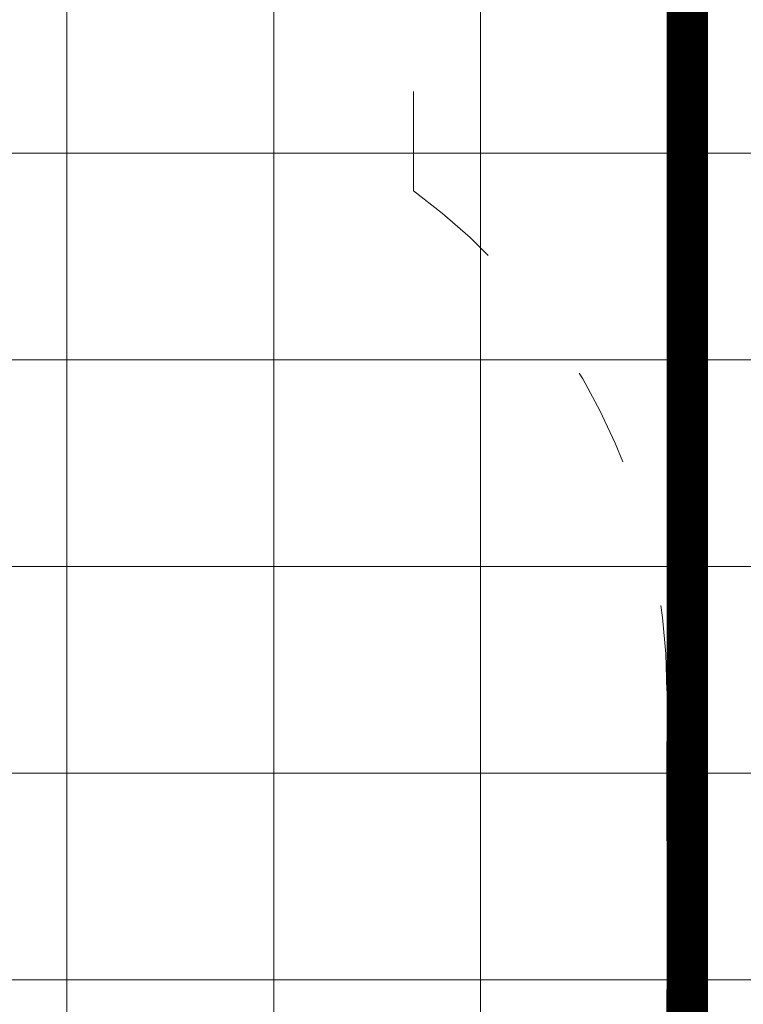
# Model space of a CAD drawing. Header units: feet. Extents: x 7493042 to 7493387, y 5986509 to 5986725.
# Tile 68 of 73: x 7493368.99 to 7493370.74, y 5986527.97 to 5986530.35. Entities that reach past the tile are written whole.
import ezdxf

# ---------------------------------------------------------------- set-up
doc = ezdxf.new("R2010")
doc.units = ezdxf.units.FT
doc.header["$MEASUREMENT"] = 0
doc.linetypes.add('ACAD_ISO03W100', pattern=[30, 12, -18])
for name, color, linetype, lineweight in [('_k_kreskowanie', 250, 'CONTINUOUS', 5), ('_k_widok', 7, 'CONTINUOUS', 18), ('_k_wymiar', 7, 'CONTINUOUS', 13), ('_k_ściany', 7, 'CONTINUOUS', 35)]:
    doc.layers.add(name, color=color, linetype=linetype, lineweight=lineweight)
doc.layers.add('_k_niewidoczna', color=72, linetype='CONTINUOUS', lineweight=9, plot=False)
doc.styles.add('GENERATED_STYLE_1', font='MS Gothic.ttf')

# ---------------------------------------------------------------- blocks, each defined once
blk = doc.blocks.new('3009EPZ')
at = {"layer": '_k_niewidoczna', "color": 1, "lineweight": 20, "insert": (-3.1656, -0.2128), "char_height": 0.24, "width": 11.634443, "attachment_point": 1, "line_spacing_factor": 1.55, "style": 'GENERATED_STYLE_1', "bg_fill": 2}
blk.add_mtext('\\A1;{\\f@MS Gothic|b0|i0|c238|p49;\\C256;\\P\\pi-0.24,l0.24,t0.24,1.2;^I^I3009EPZ\\P\\pi-0.96,l0.96,t0.96,1.2;^I}', dxfattribs=at)
blk = doc.blocks.new('42221')
at = {"layer": '_k_widok', "linetype": 'ACAD_ISO03W100', "ltscale": 0.02}
blk.add_lwpolyline([(-3.063, -1.5, -0.238954), (-4.2728, -0.8868), (-4.626, -0.8868, -0.414214), (-6.126, 0.6132), (-6.126, 1.7534, -0.414214), (-4.626, 3.2534), (-3.063, 3.2534, -0.238954), (-1.8533, 2.6402), (-1.5, 2.6402, -0.414214), (0, 1.1402), (0, 0, -0.414214), (-1.5, -1.5)], format="xyb", close=True, dxfattribs=at)
blk = doc.blocks.new('siatka_1')
at = {"layer": '_k_kreskowanie', "color": 250}
for p, q in [((7500229.4024, 5968339.5399), (7500229.4024, 5968351.7399)), ((7500229.9024, 5968339.5399), (7500229.9024, 5968351.7399)), ((7500230.4024, 5968339.5399), (7500230.4024, 5968351.7399)), ((7500230.9024, 5968339.5399), (7500230.9024, 5968351.7399)), ((7500231.4024, 5968339.5399), (7500231.4024, 5968351.7399)), ((7500226.2024, 5968350.7399), (7500236.4024, 5968350.7399)), ((7500226.2024, 5968350.2399), (7500236.4024, 5968350.2399)), ((7500226.2024, 5968349.7399), (7500236.4024, 5968349.7399)), ((7500226.2024, 5968349.2399), (7500236.4024, 5968349.2399))]:
    blk.add_line(p, q, dxfattribs=at)

msp = doc.modelspace()

# ---------------------------------------------------------------- block references
at = {"layer": '_k_wymiar'}
msp.add_blockref('3009EPZ', (7493365.7281, 5986529.8057), dxfattribs=at)

# ---------------------------------------------------------------- next in the draw order: block references
at = {"layer": '_k_wymiar', "xscale": -1, "rotation": 270}
msp.add_blockref('42221', (7493367.2999, 5986531.7924), dxfattribs=at)

# ---------------------------------------------------------------- next in the draw order: linework, layer by layer
at = {"layer": '_k_ściany', "color": 142, "ltscale": 0.8, "const_width": 0.1}
msp.add_lwpolyline([(7493360.6022, 5986532.0297), (7493370.6022, 5986532.0297), (7493370.6022, 5986524.0297), (7493360.6022, 5986524.0297)], close=True, dxfattribs=at)

# ---------------------------------------------------------------- next in the draw order: block references
at = {"layer": '_k_kreskowanie', "rotation": 270}
msp.add_blockref('siatka_1', (1525019.8623, 13486759.4321), dxfattribs=at)

doc.saveas('drawing.dxf')
